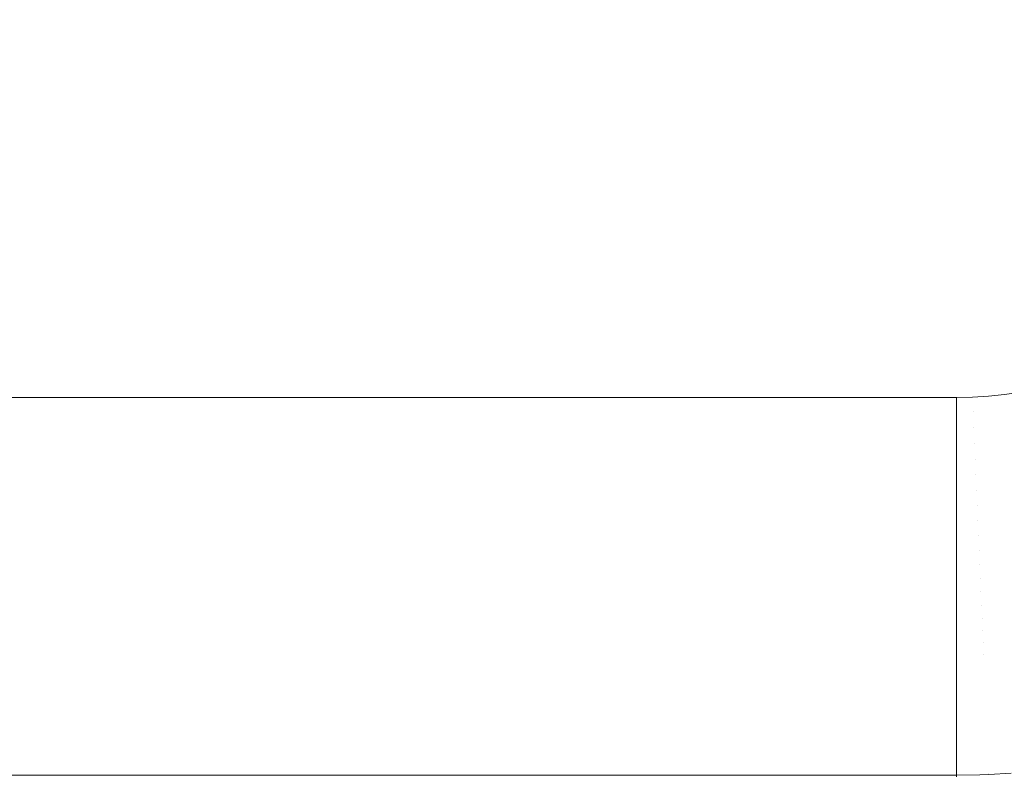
# Model space of a CAD drawing. Header units: centimetres. Extents: x -26 to 27.3, y -21.7 to -19.9.
# Tile 123 of 202: x 8.962 to 9.222, y -21.36 to -21.16. Entities that reach past the tile are written whole.
import ezdxf

# ---------------------------------------------------------------- set-up
doc = ezdxf.new("R2010")
doc.units = ezdxf.units.CM
doc.header["$LTSCALE"] = 2.54
doc.layers.add('Lucido design-1', color=7, linetype='Continuous')

# ---------------------------------------------------------------- blocks, each defined once
blk = doc.blocks.new('Gruppo-4-1')
at = {"color": 7, "linetype": 'Continuous', "lineweight": 9}
blk.add_3dface([(-25.89015, -19.95989, 330.58612), (-25.89015, -21.55989, 330.58612), (27.20985, -21.55989, 330.58612), (27.20985, -19.95989, 330.58612)], dxfattribs=at)
for points, invisible_edges in [([(-7.99015, -19.95989, 330.18612), (9.30985, -19.95989, 330.18612), (9.20985, -21.25989, 330.18612), (-7.89015, -21.25989, 330.18612)], 10), ([(9.20985, -21.25989, 330.18612), (9.30985, -19.95989, 330.18612), (9.30985, -21.15989, 330.18612)], 9), ([(9.20985, -21.25989, 330.18612), (9.30985, -21.15989, 330.18612), (9.30976, -21.16413, 330.18612), (9.30949, -21.16837, 330.18612)], 9), ([(9.20985, -21.25989, 330.18612), (9.30949, -21.16837, 330.18612), (9.30904, -21.17259, 330.18612), (9.30841, -21.17679, 330.18612)], 9), ([(9.30841, -21.17679, 330.18612), (9.30761, -21.18096, 330.18612), (9.20985, -21.25989, 330.18612)], 10), ([(9.20985, -21.25989, 330.18612), (9.30761, -21.18096, 330.18612), (9.30663, -21.18509, 330.18612), (9.30547, -21.18917, 330.18612)], 9), ([(9.30547, -21.18917, 330.18612), (9.30414, -21.1932, 330.18612), (9.30264, -21.19717, 330.18612), (9.20985, -21.25989, 330.18612)], 12), ([(9.20985, -21.25989, 330.18612), (9.30264, -21.19717, 330.18612), (9.30098, -21.20108, 330.18612), (9.29915, -21.20491, 330.18612)], 9), ([(9.29915, -21.20491, 330.18612), (9.29715, -21.20866, 330.18612), (9.20985, -21.25989, 330.18612)], 10), ([(9.20985, -21.25989, 330.18612), (9.29715, -21.20866, 330.18612), (9.29501, -21.21232, 330.18612)], 9), ([(9.29501, -21.21232, 330.18612), (9.2927, -21.21589, 330.18612), (9.29025, -21.21935, 330.18612), (9.20985, -21.25989, 330.18612)], 12), ([(9.20985, -21.25989, 330.18612), (9.29025, -21.21935, 330.18612), (9.28766, -21.22271, 330.18612)], 9), ([(9.20985, -21.25989, 330.18612), (9.28766, -21.22271, 330.18612), (9.28492, -21.22596, 330.18612), (9.28205, -21.22908, 330.18612)], 9), ([(9.28205, -21.22908, 330.18612), (9.27905, -21.23208, 330.18612), (9.20985, -21.25989, 330.18612)], 10), ([(9.20985, -21.25989, 330.18612), (9.27905, -21.23208, 330.18612), (9.27592, -21.23496, 330.18612)], 9), ([(9.27592, -21.23496, 330.18612), (9.27268, -21.23769, 330.18612), (9.26932, -21.24029, 330.18612), (9.20985, -21.25989, 330.18612)], 12), ([(9.26932, -21.24029, 330.18612), (9.26585, -21.24274, 330.18612), (9.26228, -21.24504, 330.18612), (9.20985, -21.25989, 330.18612)], 12), ([(9.20985, -21.25989, 330.18612), (9.26228, -21.24504, 330.18612), (9.25862, -21.24719, 330.18612), (9.25487, -21.24918, 330.18612)], 9), ([(9.20985, -21.25989, 330.18612), (9.25487, -21.24918, 330.18612), (9.25104, -21.25101, 330.18612), (9.24714, -21.25268, 330.18612)], 9), ([(9.24714, -21.25268, 330.18612), (9.24317, -21.25418, 330.18612), (9.20985, -21.25989, 330.18612)], 10), ([(9.20985, -21.25989, 330.18612), (9.24317, -21.25418, 330.18612), (9.23914, -21.2555, 330.18612), (9.23505, -21.25666, 330.18612)], 9), ([(9.21833, -21.25953, 330.18612), (9.2141, -21.2598, 330.18612), (9.20985, -21.25989, 330.18612), (9.23505, -21.25666, 330.18612)], 12), ([(9.21833, -21.25953, 330.18612), (9.23505, -21.25666, 330.18612), (9.23092, -21.25764, 330.18612)], 9), ([(9.23092, -21.25764, 330.18612), (9.22675, -21.25845, 330.18612), (9.22255, -21.25908, 330.18612), (9.21833, -21.25953, 330.18612)], 8), ([(-7.89015, -21.26381, 330.18604), (-7.89015, -21.25989, 330.18612), (9.20985, -21.25989, 330.18612), (9.20985, -21.26381, 330.18604)], 8), ([(9.21426, -21.26372, 330.18604), (9.20985, -21.26381, 330.18604), (9.20985, -21.25989, 330.18612), (9.2141, -21.2598, 330.18612)], 9), ([(9.21867, -21.26344, 330.18604), (9.21426, -21.26372, 330.18604), (9.2141, -21.2598, 330.18612), (9.21833, -21.25953, 330.18612)], 11), ([(9.22305, -21.26297, 330.18604), (9.21867, -21.26344, 330.18604), (9.21833, -21.25953, 330.18612), (9.22255, -21.25908, 330.18612)], 11), ([(9.22359, -21.26714, 330.18579), (9.21902, -21.26762, 330.18579), (9.21867, -21.26344, 330.18604), (9.22305, -21.26297, 330.18604)], 15), ([(9.20985, -21.26381, 330.18604), (9.20985, -21.26413, 330.18603), (-7.89015, -21.26413, 330.18603), (-7.89015, -21.26381, 330.18604)], 10), ([(-7.89015, -21.26801, 330.18579), (-7.89015, -21.26413, 330.18603), (9.20985, -21.26413, 330.18603), (9.20985, -21.26801, 330.18579)], 10), ([(9.21426, -21.26372, 330.18604), (9.21444, -21.26792, 330.18579), (9.20985, -21.26801, 330.18579), (9.20985, -21.26413, 330.18603)], 11), ([(9.20985, -21.26413, 330.18603), (9.20985, -21.26381, 330.18604), (9.21426, -21.26372, 330.18604)], 10), ([(9.21902, -21.26762, 330.18579), (9.21444, -21.26792, 330.18579), (9.21426, -21.26372, 330.18604), (9.21867, -21.26344, 330.18604)], 15), ([(9.20985, -21.26801, 330.18579), (9.20985, -21.26837, 330.18575), (-7.89015, -21.26837, 330.18575), (-7.89015, -21.26801, 330.18579)], 10), ([(9.21444, -21.26792, 330.18579), (9.21462, -21.2721, 330.18536), (9.20985, -21.2722, 330.18536), (9.20985, -21.26837, 330.18575)], 11), ([(9.20985, -21.26837, 330.18575), (9.20985, -21.26801, 330.18579), (9.21444, -21.26792, 330.18579)], 10), ([(9.21938, -21.2718, 330.18536), (9.21462, -21.2721, 330.18536), (9.21444, -21.26792, 330.18579), (9.21902, -21.26762, 330.18579)], 15), ([(9.22412, -21.27129, 330.18536), (9.21938, -21.2718, 330.18536), (9.21902, -21.26762, 330.18579), (9.22359, -21.26714, 330.18579)], 15), ([(-7.89015, -21.2722, 330.18536), (-7.89015, -21.26837, 330.18575), (9.20985, -21.26837, 330.18575), (9.20985, -21.2722, 330.18536)], 10), ([(9.20985, -21.2722, 330.18536), (9.20985, -21.27259, 330.1853), (-7.89015, -21.27259, 330.1853), (-7.89015, -21.2722, 330.18536)], 10), ([(-7.89015, -21.27636, 330.18476), (-7.89015, -21.27259, 330.1853), (9.20985, -21.27259, 330.1853), (9.20985, -21.27636, 330.18476)], 10), ([(9.21462, -21.2721, 330.18536), (9.2148, -21.27626, 330.18476), (9.20985, -21.27636, 330.18476), (9.20985, -21.27259, 330.1853)], 11), ([(9.20985, -21.27259, 330.1853), (9.20985, -21.2722, 330.18536), (9.21462, -21.2721, 330.18536)], 10), ([(9.21973, -21.27594, 330.18476), (9.2148, -21.27626, 330.18476), (9.21462, -21.2721, 330.18536), (9.21938, -21.2718, 330.18536)], 15), ([(9.22465, -21.27542, 330.18476), (9.21973, -21.27594, 330.18476), (9.21938, -21.2718, 330.18536), (9.22412, -21.27129, 330.18536)], 15), ([(9.22008, -21.28006, 330.18398), (9.21497, -21.28038, 330.18398), (9.2148, -21.27626, 330.18476), (9.21973, -21.27594, 330.18476)], 15), ([(9.22517, -21.27951, 330.18398), (9.22008, -21.28006, 330.18398), (9.21973, -21.27594, 330.18476), (9.22465, -21.27542, 330.18476)], 15), ([(9.20985, -21.27636, 330.18476), (9.20985, -21.27679, 330.18468), (-7.89015, -21.27679, 330.18468), (-7.89015, -21.27636, 330.18476)], 10), ([(-7.89015, -21.28049, 330.18398), (-7.89015, -21.27679, 330.18468), (9.20985, -21.27679, 330.18468), (9.20985, -21.28049, 330.18398)], 10), ([(9.2148, -21.27626, 330.18476), (9.21497, -21.28038, 330.18398), (9.20985, -21.28049, 330.18398), (9.20985, -21.27679, 330.18468)], 11), ([(9.20985, -21.27679, 330.18468), (9.20985, -21.27636, 330.18476), (9.2148, -21.27626, 330.18476)], 10), ([(9.20985, -21.28049, 330.18398), (9.20985, -21.28095, 330.18387), (-7.89015, -21.28095, 330.18387), (-7.89015, -21.28049, 330.18398)], 10), ([(-7.89015, -21.28458, 330.18303), (-7.89015, -21.28095, 330.18387), (9.20985, -21.28095, 330.18387), (9.20985, -21.28458, 330.18303)], 10), ([(9.21497, -21.28038, 330.18398), (9.21515, -21.28447, 330.18303), (9.20985, -21.28458, 330.18303), (9.20985, -21.28095, 330.18387)], 11), ([(9.20985, -21.28095, 330.18387), (9.20985, -21.28049, 330.18398), (9.21497, -21.28038, 330.18398)], 10), ([(9.22043, -21.28413, 330.18303), (9.21515, -21.28447, 330.18303), (9.21497, -21.28038, 330.18398), (9.22008, -21.28006, 330.18398)], 15), ([(9.22569, -21.28357, 330.18303), (9.22043, -21.28413, 330.18303), (9.22008, -21.28006, 330.18398), (9.22517, -21.27951, 330.18398)], 15), ([(9.2262, -21.28758, 330.18191), (9.22077, -21.28815, 330.18191), (9.22043, -21.28413, 330.18303), (9.22569, -21.28357, 330.18303)], 15), ([(9.20985, -21.28458, 330.18303), (9.20985, -21.28508, 330.18289), (-7.89015, -21.28508, 330.18289), (-7.89015, -21.28458, 330.18303)], 10), ([(-7.89015, -21.28862, 330.18191), (-7.89015, -21.28508, 330.18289), (9.20985, -21.28508, 330.18289), (9.20985, -21.28862, 330.18191)], 10), ([(9.21515, -21.28447, 330.18303), (9.21532, -21.2885, 330.18191), (9.20985, -21.28862, 330.18191), (9.20985, -21.28508, 330.18289)], 11), ([(9.20985, -21.28508, 330.18289), (9.20985, -21.28458, 330.18303), (9.21515, -21.28447, 330.18303)], 10), ([(9.22077, -21.28815, 330.18191), (9.21532, -21.2885, 330.18191), (9.21515, -21.28447, 330.18303), (9.22043, -21.28413, 330.18303)], 15), ([(9.20985, -21.28862, 330.18191), (9.20985, -21.28917, 330.18173), (-7.89015, -21.28917, 330.18173), (-7.89015, -21.28862, 330.18191)], 10), ([(9.21532, -21.2885, 330.18191), (9.21549, -21.29249, 330.18062), (9.20985, -21.2926, 330.18062), (9.20985, -21.28917, 330.18173)], 11), ([(9.20985, -21.28917, 330.18173), (9.20985, -21.28862, 330.18191), (9.21532, -21.2885, 330.18191)], 10), ([(9.22111, -21.29213, 330.18062), (9.21549, -21.29249, 330.18062), (9.21532, -21.2885, 330.18191), (9.22077, -21.28815, 330.18191)], 15), ([(9.22671, -21.29153, 330.18062), (9.22111, -21.29213, 330.18062), (9.22077, -21.28815, 330.18191), (9.2262, -21.28758, 330.18191)], 15), ([(-7.89015, -21.2926, 330.18062), (-7.89015, -21.28917, 330.18173), (9.20985, -21.28917, 330.18173), (9.20985, -21.2926, 330.18062)], 10), ([(9.22721, -21.29542, 330.17917), (9.22144, -21.29604, 330.17917), (9.22111, -21.29213, 330.18062), (9.22671, -21.29153, 330.18062)], 15), ([(9.20985, -21.2926, 330.18062), (9.20985, -21.2932, 330.1804), (-7.89015, -21.2932, 330.1804), (-7.89015, -21.2926, 330.18062)], 10), ([(-7.89015, -21.29653, 330.17917), (-7.89015, -21.2932, 330.1804), (9.20985, -21.2932, 330.1804), (9.20985, -21.29653, 330.17917)], 10), ([(9.21549, -21.29249, 330.18062), (9.21565, -21.29641, 330.17917), (9.20985, -21.29653, 330.17917), (9.20985, -21.2932, 330.1804)], 11), ([(9.20985, -21.2932, 330.1804), (9.20985, -21.2926, 330.18062), (9.21549, -21.29249, 330.18062)], 10), ([(9.22144, -21.29604, 330.17917), (9.21565, -21.29641, 330.17917), (9.21549, -21.29249, 330.18062), (9.22111, -21.29213, 330.18062)], 15), ([(9.20985, -21.29653, 330.17917), (9.20985, -21.29717, 330.1789), (-7.89015, -21.29717, 330.1789), (-7.89015, -21.29653, 330.17917)], 10), ([(9.21565, -21.29641, 330.17917), (9.21582, -21.30026, 330.17755), (9.20985, -21.30039, 330.17755), (9.20985, -21.29717, 330.1789)], 11), ([(9.20985, -21.29717, 330.1789), (9.20985, -21.29653, 330.17917), (9.21565, -21.29641, 330.17917)], 10), ([(9.22177, -21.29988, 330.17755), (9.21582, -21.30026, 330.17755), (9.21565, -21.29641, 330.17917), (9.22144, -21.29604, 330.17917)], 15), ([(9.2277, -21.29925, 330.17755), (9.22177, -21.29988, 330.17755), (9.22144, -21.29604, 330.17917), (9.22721, -21.29542, 330.17917)], 15), ([(-7.89015, -21.30039, 330.17755), (-7.89015, -21.29717, 330.1789), (9.20985, -21.29717, 330.1789), (9.20985, -21.30039, 330.17755)], 10), ([(9.22818, -21.303, 330.17578), (9.22209, -21.30365, 330.17578), (9.22177, -21.29988, 330.17755), (9.2277, -21.29925, 330.17755)], 15), ([(9.20985, -21.30039, 330.17755), (9.20985, -21.30107, 330.17723), (-7.89015, -21.30107, 330.17723), (-7.89015, -21.30039, 330.17755)], 10), ([(-7.89015, -21.30417, 330.17578), (-7.89015, -21.30107, 330.17723), (9.20985, -21.30107, 330.17723), (9.20985, -21.30417, 330.17578)], 10), ([(9.21582, -21.30026, 330.17755), (9.21598, -21.30404, 330.17578), (9.20985, -21.30417, 330.17578), (9.20985, -21.30107, 330.17723)], 11), ([(9.20985, -21.30107, 330.17723), (9.20985, -21.30039, 330.17755), (9.21582, -21.30026, 330.17755)], 10), ([(9.22209, -21.30365, 330.17578), (9.21598, -21.30404, 330.17578), (9.21582, -21.30026, 330.17755), (9.22177, -21.29988, 330.17755)], 15), ([(9.20985, -21.30417, 330.17578), (9.20985, -21.3049, 330.1754), (-7.89015, -21.3049, 330.1754), (-7.89015, -21.30417, 330.17578)], 10), ([(9.21598, -21.30404, 330.17578), (9.21613, -21.30774, 330.17386), (9.20985, -21.30787, 330.17386), (9.20985, -21.3049, 330.1754)], 11), ([(9.20985, -21.3049, 330.1754), (9.20985, -21.30417, 330.17578), (9.21598, -21.30404, 330.17578)], 10), ([(9.2224, -21.30734, 330.17386), (9.21613, -21.30774, 330.17386), (9.21598, -21.30404, 330.17578), (9.22209, -21.30365, 330.17578)], 15), ([(9.22865, -21.30667, 330.17386), (9.2224, -21.30734, 330.17386), (9.22209, -21.30365, 330.17578), (9.22818, -21.303, 330.17578)], 15), ([(-7.89015, -21.30787, 330.17386), (-7.89015, -21.3049, 330.1754), (9.20985, -21.3049, 330.1754), (9.20985, -21.30787, 330.17386)], 10), ([(9.22911, -21.31026, 330.17178), (9.22271, -21.31094, 330.17178), (9.2224, -21.30734, 330.17386), (9.22865, -21.30667, 330.17386)], 15), ([(9.20985, -21.30787, 330.17386), (9.20985, -21.30865, 330.17341), (-7.89015, -21.30865, 330.17341), (-7.89015, -21.30787, 330.17386)], 10), ([(-7.89015, -21.31149, 330.17178), (-7.89015, -21.30865, 330.17341), (9.20985, -21.30865, 330.17341), (9.20985, -21.31149, 330.17178)], 10), ([(9.21613, -21.30774, 330.17386), (9.21629, -21.31135, 330.17178), (9.20985, -21.31149, 330.17178), (9.20985, -21.30865, 330.17341)], 11), ([(9.20985, -21.30865, 330.17341), (9.20985, -21.30787, 330.17386), (9.21613, -21.30774, 330.17386)], 10), ([(9.22271, -21.31094, 330.17178), (9.21629, -21.31135, 330.17178), (9.21613, -21.30774, 330.17386), (9.2224, -21.30734, 330.17386)], 15), ([(9.20985, -21.31149, 330.17178), (9.20985, -21.31231, 330.17126), (-7.89015, -21.31231, 330.17126), (-7.89015, -21.31149, 330.17178)], 10), ([(-7.89015, -21.31501, 330.16956), (-7.89015, -21.31231, 330.17126), (9.20985, -21.31231, 330.17126), (9.20985, -21.31501, 330.16956)], 10), ([(9.21629, -21.31135, 330.17178), (9.21644, -21.31487, 330.16956), (9.20985, -21.31501, 330.16956), (9.20985, -21.31231, 330.17126)], 11), ([(9.20985, -21.31231, 330.17126), (9.20985, -21.31149, 330.17178), (9.21629, -21.31135, 330.17178)], 10), ([(9.22301, -21.31445, 330.16956), (9.21644, -21.31487, 330.16956), (9.21629, -21.31135, 330.17178), (9.22271, -21.31094, 330.17178)], 15), ([(9.20985, -21.31501, 330.16956), (9.20985, -21.31588, 330.16896), (-7.89015, -21.31588, 330.16896), (-7.89015, -21.31501, 330.16956)], 10), ([(9.21644, -21.31487, 330.16956), (9.21658, -21.31829, 330.16719), (9.20985, -21.31844, 330.16719), (9.20985, -21.31588, 330.16896)], 11), ([(9.20985, -21.31588, 330.16896), (9.20985, -21.31501, 330.16956), (9.21644, -21.31487, 330.16956)], 10), ([(9.2233, -21.31786, 330.16719), (9.21658, -21.31829, 330.16719), (9.21644, -21.31487, 330.16956), (9.22301, -21.31445, 330.16956)], 15), ([(-7.89015, -21.31844, 330.16719), (-7.89015, -21.31588, 330.16896), (9.20985, -21.31588, 330.16896), (9.20985, -21.31844, 330.16719)], 10), ([(9.20985, -21.31844, 330.16719), (9.20985, -21.31934, 330.16651), (-7.89015, -21.31934, 330.16651), (-7.89015, -21.31844, 330.16719)], 10), ([(-7.89015, -21.32176, 330.16469), (-7.89015, -21.31934, 330.16651), (9.20985, -21.31934, 330.16651), (9.20985, -21.32176, 330.16469)], 10), ([(9.21658, -21.31829, 330.16719), (9.21672, -21.32161, 330.16469), (9.20985, -21.32176, 330.16469), (9.20985, -21.31934, 330.16651)], 11), ([(9.20985, -21.31934, 330.16651), (9.20985, -21.31844, 330.16719), (9.21658, -21.31829, 330.16719)], 10), ([(9.22358, -21.32117, 330.16469), (9.21672, -21.32161, 330.16469), (9.21658, -21.31829, 330.16719), (9.2233, -21.31786, 330.16719)], 15), ([(9.20985, -21.32176, 330.16469), (9.20985, -21.3227, 330.16391), (-7.89015, -21.3227, 330.16391), (-7.89015, -21.32176, 330.16469)], 10), ([(-7.89015, -21.32497, 330.16205), (-7.89015, -21.3227, 330.16391), (9.20985, -21.3227, 330.16391), (9.20985, -21.32497, 330.16205)], 10), ([(9.21672, -21.32161, 330.16469), (9.21686, -21.32482, 330.16205), (9.20985, -21.32497, 330.16205), (9.20985, -21.3227, 330.16391)], 11), ([(9.20985, -21.3227, 330.16391), (9.20985, -21.32176, 330.16469), (9.21672, -21.32161, 330.16469)], 10), ([(9.22385, -21.32437, 330.16205), (9.21686, -21.32482, 330.16205), (9.21672, -21.32161, 330.16469), (9.22358, -21.32117, 330.16469)], 15), ([(9.20985, -21.32497, 330.16205), (9.20985, -21.32594, 330.16117), (-7.89015, -21.32594, 330.16117), (-7.89015, -21.32497, 330.16205)], 10), ([(9.21686, -21.32482, 330.16205), (9.21699, -21.32791, 330.15928), (9.20985, -21.32806, 330.15928), (9.20985, -21.32594, 330.16117)], 11), ([(9.20985, -21.32594, 330.16117), (9.20985, -21.32497, 330.16205), (9.21686, -21.32482, 330.16205)], 10), ([(9.22412, -21.32746, 330.15928), (9.21699, -21.32791, 330.15928), (9.21686, -21.32482, 330.16205), (9.22385, -21.32437, 330.16205)], 15), ([(-7.89015, -21.32806, 330.15928), (-7.89015, -21.32594, 330.16117), (9.20985, -21.32594, 330.16117), (9.20985, -21.32806, 330.15928)], 10), ([(9.20985, -21.32806, 330.15928), (9.20985, -21.32907, 330.15831), (-7.89015, -21.32907, 330.15831), (-7.89015, -21.32806, 330.15928)], 10), ([(9.21699, -21.32791, 330.15928), (9.2171, -21.33044, 330.15683), (9.20985, -21.3306, 330.15683), (9.20985, -21.32907, 330.15831)], 11), ([(9.20985, -21.32907, 330.15831), (9.20985, -21.32806, 330.15928), (9.21699, -21.32791, 330.15928)], 10), ([(9.22433, -21.32998, 330.15683), (9.2171, -21.33044, 330.15683), (9.21699, -21.32791, 330.15928), (9.22412, -21.32746, 330.15928)], 15), ([(-7.89015, -21.3306, 330.15683), (-7.89015, -21.32907, 330.15831), (9.20985, -21.32907, 330.15831), (9.20985, -21.3306, 330.15683)], 10), ([(9.20985, -21.3306, 330.15683), (9.20985, -21.33207, 330.1553), (-7.89015, -21.33207, 330.1553), (-7.89015, -21.3306, 330.15683)], 10), ([(9.20985, -21.33207, 330.1553), (9.20985, -21.3306, 330.15683), (9.2171, -21.33044, 330.15683), (9.21722, -21.33331, 330.15384)], 14), ([(9.22457, -21.33284, 330.15384), (9.21722, -21.33331, 330.15384), (9.2171, -21.33044, 330.15683), (9.22433, -21.32998, 330.15683)], 15), ([(-7.89015, -21.33347, 330.15384), (-7.89015, -21.33207, 330.1553), (9.20985, -21.33207, 330.1553), (9.20985, -21.33347, 330.15384)], 10), ([(9.21722, -21.33331, 330.15384), (9.20985, -21.33347, 330.15384), (9.20985, -21.33207, 330.1553)], 9), ([(9.20985, -21.33494, 330.15217), (9.20985, -21.33347, 330.15384), (9.21722, -21.33331, 330.15384), (9.21734, -21.33605, 330.15074)], 14), ([(9.22481, -21.33557, 330.15074), (9.21734, -21.33605, 330.15074), (9.21722, -21.33331, 330.15384), (9.22457, -21.33284, 330.15384)], 15), ([(9.20985, -21.33347, 330.15384), (9.20985, -21.33494, 330.15217), (-7.89015, -21.33494, 330.15217), (-7.89015, -21.33347, 330.15384)], 10), ([(-7.89015, -21.33621, 330.15074), (-7.89015, -21.33494, 330.15217), (9.20985, -21.33494, 330.15217), (9.20985, -21.33621, 330.15074)], 10), ([(9.21734, -21.33605, 330.15074), (9.20985, -21.33621, 330.15074), (9.20985, -21.33494, 330.15217)], 9), ([(9.22503, -21.33817, 330.14752), (9.21745, -21.33865, 330.14752), (9.21734, -21.33605, 330.15074), (9.22481, -21.33557, 330.15074)], 15), ([(9.20985, -21.33621, 330.15074), (9.20985, -21.33768, 330.14893), (-7.89015, -21.33768, 330.14893), (-7.89015, -21.33621, 330.15074)], 10), ([(-7.89015, -21.33882, 330.14752), (-7.89015, -21.33768, 330.14893), (9.20985, -21.33768, 330.14893), (9.20985, -21.33882, 330.14752)], 10), ([(9.20985, -21.33768, 330.14893), (9.20985, -21.33621, 330.15074), (9.21734, -21.33605, 330.15074), (9.21745, -21.33865, 330.14752)], 14), ([(9.21745, -21.33865, 330.14752), (9.20985, -21.33882, 330.14752), (9.20985, -21.33768, 330.14893)], 9), ([(9.22524, -21.34063, 330.14421), (9.21755, -21.34112, 330.14421), (9.21745, -21.33865, 330.14752), (9.22503, -21.33817, 330.14752)], 15), ([(9.20985, -21.33882, 330.14752), (9.20985, -21.34027, 330.14557), (-7.89015, -21.34027, 330.14557), (-7.89015, -21.33882, 330.14752)], 10), ([(-7.89015, -21.34129, 330.14421), (-7.89015, -21.34027, 330.14557), (9.20985, -21.34027, 330.14557), (9.20985, -21.34129, 330.14421)], 10), ([(9.20985, -21.34027, 330.14557), (9.20985, -21.33882, 330.14752), (9.21745, -21.33865, 330.14752), (9.21755, -21.34112, 330.14421)], 14), ([(9.21755, -21.34112, 330.14421), (9.20985, -21.34129, 330.14421), (9.20985, -21.34027, 330.14557)], 9), ([(9.20985, -21.34272, 330.14211), (9.20985, -21.34129, 330.14421), (9.21755, -21.34112, 330.14421), (9.21765, -21.34345, 330.1408)], 14), ([(9.22543, -21.34295, 330.1408), (9.21765, -21.34345, 330.1408), (9.21755, -21.34112, 330.14421), (9.22524, -21.34063, 330.14421)], 15), ([(9.20985, -21.34129, 330.14421), (9.20985, -21.34272, 330.14211), (-7.89015, -21.34272, 330.14211), (-7.89015, -21.34129, 330.14421)], 10), ([(-7.89015, -21.34362, 330.1408), (-7.89015, -21.34272, 330.14211), (9.20985, -21.34272, 330.14211), (9.20985, -21.34362, 330.1408)], 10), ([(9.20985, -21.34362, 330.1408), (9.20985, -21.34502, 330.13854), (-7.89015, -21.34502, 330.13854), (-7.89015, -21.34362, 330.1408)], 10), ([(9.21765, -21.34345, 330.1408), (9.20985, -21.34362, 330.1408), (9.20985, -21.34272, 330.14211)], 9), ([(9.20985, -21.34502, 330.13854), (9.20985, -21.34362, 330.1408), (9.21765, -21.34345, 330.1408), (9.21774, -21.34563, 330.1373)], 14), ([(9.22562, -21.34513, 330.1373), (9.21774, -21.34563, 330.1373), (9.21765, -21.34345, 330.1408), (9.22543, -21.34295, 330.1408)], 15), ([(-7.89015, -21.3458, 330.1373), (-7.89015, -21.34502, 330.13854), (9.20985, -21.34502, 330.13854), (9.20985, -21.3458, 330.1373)], 10), ([(9.20985, -21.3458, 330.1373), (9.20985, -21.34717, 330.13488), (-7.89015, -21.34717, 330.13488), (-7.89015, -21.3458, 330.1373)], 10), ([(9.21774, -21.34563, 330.1373), (9.20985, -21.3458, 330.1373), (9.20985, -21.34502, 330.13854)], 9), ([(9.20985, -21.34717, 330.13488), (9.20985, -21.3458, 330.1373), (9.21774, -21.34563, 330.1373), (9.21783, -21.34767, 330.13371)], 14), ([(9.22579, -21.34716, 330.13371), (9.21783, -21.34767, 330.13371), (9.21774, -21.34563, 330.1373), (9.22562, -21.34513, 330.1373)], 15), ([(-7.89015, -21.34784, 330.13371), (-7.89015, -21.34717, 330.13488), (9.20985, -21.34717, 330.13488), (9.20985, -21.34784, 330.13371)], 10), ([(9.20985, -21.34784, 330.13371), (9.20985, -21.34916, 330.13113), (-7.89015, -21.34916, 330.13113), (-7.89015, -21.34784, 330.13371)], 10), ([(9.21783, -21.34767, 330.13371), (9.20985, -21.34784, 330.13371), (9.20985, -21.34717, 330.13488)], 9), ([(9.20985, -21.34916, 330.13113), (9.20985, -21.34784, 330.13371), (9.21783, -21.34767, 330.13371), (9.21791, -21.34955, 330.13005)], 14), ([(9.22595, -21.34904, 330.13005), (9.21791, -21.34955, 330.13005), (9.21783, -21.34767, 330.13371), (9.22579, -21.34716, 330.13371)], 15), ([(9.2261, -21.35076, 330.12631), (9.21798, -21.35128, 330.12631), (9.21791, -21.34955, 330.13005), (9.22595, -21.34904, 330.13005)], 15), ([(-7.89015, -21.34972, 330.13005), (-7.89015, -21.34916, 330.13113), (9.20985, -21.34916, 330.13113), (9.20985, -21.34972, 330.13005)], 10), ([(9.20985, -21.34972, 330.13005), (9.20985, -21.351, 330.1273), (-7.89015, -21.351, 330.1273), (-7.89015, -21.34972, 330.13005)], 10), ([(-7.89015, -21.35145, 330.12631), (-7.89015, -21.351, 330.1273), (9.20985, -21.351, 330.1273), (9.20985, -21.35145, 330.12631)], 10), ([(9.20985, -21.35145, 330.12631), (9.20985, -21.35266, 330.1234), (-7.89015, -21.35266, 330.1234), (-7.89015, -21.35145, 330.12631)], 10), ([(9.21791, -21.34955, 330.13005), (9.20985, -21.34972, 330.13005), (9.20985, -21.34916, 330.13113)], 9), ([(9.20985, -21.351, 330.1273), (9.20985, -21.34972, 330.13005), (9.21791, -21.34955, 330.13005), (9.21798, -21.35128, 330.12631)], 14), ([(9.21798, -21.35128, 330.12631), (9.20985, -21.35145, 330.12631), (9.20985, -21.351, 330.1273)], 9), ([(9.20985, -21.35266, 330.1234), (9.20985, -21.35145, 330.12631), (9.21798, -21.35128, 330.12631), (9.21805, -21.35286, 330.12252)], 14), ([(9.22623, -21.35233, 330.12252), (9.21805, -21.35286, 330.12252), (9.21798, -21.35128, 330.12631), (9.2261, -21.35076, 330.12631)], 15), ([(-7.89015, -21.35303, 330.12252), (-7.89015, -21.35266, 330.1234), (9.20985, -21.35266, 330.1234), (9.20985, -21.35303, 330.12252)], 10), ([(9.20985, -21.35303, 330.12252), (9.20985, -21.35416, 330.11943), (-7.89015, -21.35416, 330.11943), (-7.89015, -21.35303, 330.12252)], 10), ([(-7.89015, -21.35445, 330.11866), (-7.89015, -21.35416, 330.11943), (9.20985, -21.35416, 330.11943), (9.20985, -21.35445, 330.11866)], 10), ([(9.21805, -21.35286, 330.12252), (9.20985, -21.35303, 330.12252), (9.20985, -21.35266, 330.1234)], 9), ([(9.20985, -21.35416, 330.11943), (9.20985, -21.35303, 330.12252), (9.21805, -21.35286, 330.12252), (9.21811, -21.35427, 330.11866)], 14), ([(9.21811, -21.35427, 330.11866), (9.20985, -21.35445, 330.11866), (9.20985, -21.35416, 330.11943)], 9), ([(9.22635, -21.35375, 330.11866), (9.21811, -21.35427, 330.11866), (9.21805, -21.35286, 330.12252), (9.22623, -21.35233, 330.12252)], 15), ([(9.22646, -21.355, 330.11475), (9.21816, -21.35553, 330.11475), (9.21811, -21.35427, 330.11866), (9.22635, -21.35375, 330.11866)], 15), ([(9.20985, -21.35445, 330.11866), (9.20985, -21.35549, 330.1154), (-7.89015, -21.35549, 330.1154), (-7.89015, -21.35445, 330.11866)], 10), ([(-7.89015, -21.3557, 330.11475), (-7.89015, -21.35549, 330.1154), (9.20985, -21.35549, 330.1154), (9.20985, -21.3557, 330.11475)], 10), ([(9.20985, -21.3557, 330.11475), (9.20985, -21.35665, 330.11132), (-7.89015, -21.35665, 330.11132), (-7.89015, -21.3557, 330.11475)], 10), ([(-7.89015, -21.3568, 330.1108), (-7.89015, -21.35665, 330.11132), (9.20985, -21.35665, 330.11132), (9.20985, -21.3568, 330.1108)], 10), ([(9.20985, -21.3568, 330.1108), (9.20985, -21.35764, 330.10719), (-7.89015, -21.35764, 330.10719), (-7.89015, -21.3568, 330.1108)], 10), ([(9.20985, -21.35549, 330.1154), (9.20985, -21.35445, 330.11866), (9.21811, -21.35427, 330.11866), (9.21816, -21.35553, 330.11475)], 14), ([(9.21816, -21.35553, 330.11475), (9.20985, -21.3557, 330.11475), (9.20985, -21.35549, 330.1154)], 9), ([(9.20985, -21.35665, 330.11132), (9.20985, -21.3557, 330.11475), (9.21816, -21.35553, 330.11475), (9.21821, -21.35662, 330.1108)], 14), ([(9.21821, -21.35662, 330.1108), (9.20985, -21.3568, 330.1108), (9.20985, -21.35665, 330.11132)], 9), ([(9.20985, -21.35764, 330.10719), (9.20985, -21.3568, 330.1108), (9.21821, -21.35662, 330.1108), (9.21825, -21.35755, 330.1068)], 14), ([(9.22655, -21.35609, 330.1108), (9.21821, -21.35662, 330.1108), (9.21816, -21.35553, 330.11475), (9.22646, -21.355, 330.11475)], 15), ([(9.22663, -21.35701, 330.1068), (9.21825, -21.35755, 330.1068), (9.21821, -21.35662, 330.1108), (9.22655, -21.35609, 330.1108)], 15), ([(-7.89015, -21.35773, 330.1068), (-7.89015, -21.35764, 330.10719), (9.20985, -21.35764, 330.10719), (9.20985, -21.35773, 330.1068)], 10), ([(9.20985, -21.35773, 330.1068), (9.20985, -21.35844, 330.10302), (-7.89015, -21.35844, 330.10302), (-7.89015, -21.35773, 330.1068)], 10), ([(-7.89015, -21.35849, 330.10278), (-7.89015, -21.35844, 330.10302), (9.20985, -21.35844, 330.10302), (9.20985, -21.35849, 330.10278)], 10), ([(9.20985, -21.35849, 330.10278), (9.20985, -21.35908, 330.09882), (-7.89015, -21.35908, 330.09882), (-7.89015, -21.35849, 330.10278)], 10), ([(-7.89015, -21.35909, 330.09874), (-7.89015, -21.35908, 330.09882), (9.20985, -21.35908, 330.09882), (9.20985, -21.35909, 330.09874)], 10), ([(9.20985, -21.35909, 330.09874), (9.20985, -21.35952, 330.09467), (-7.89015, -21.35952, 330.09467), (-7.89015, -21.35909, 330.09874)], 10), ([(9.21825, -21.35755, 330.1068), (9.20985, -21.35773, 330.1068), (9.20985, -21.35764, 330.10719)], 9), ([(9.20985, -21.35844, 330.10302), (9.20985, -21.35773, 330.1068), (9.21825, -21.35755, 330.1068), (9.21828, -21.35831, 330.10278)], 14), ([(9.21828, -21.35831, 330.10278), (9.20985, -21.35849, 330.10278), (9.20985, -21.35844, 330.10302)], 9), ([(9.20985, -21.35908, 330.09882), (9.20985, -21.35849, 330.10278), (9.21828, -21.35831, 330.10278), (9.21831, -21.35891, 330.09874)], 14), ([(9.21831, -21.35891, 330.09874), (9.20985, -21.35909, 330.09874), (9.20985, -21.35908, 330.09882)], 9), ([(9.21833, -21.35934, 330.09467), (9.20985, -21.35952, 330.09467), (9.20985, -21.35909, 330.09874), (9.21831, -21.35891, 330.09874)], 13), ([(9.21833, -21.35934, 330.09467), (9.21834, -21.35961, 330.0906), (9.20985, -21.35979, 330.0906), (9.20985, -21.35953, 330.0946)], 11), ([(9.20985, -21.35953, 330.0946), (9.20985, -21.35952, 330.09467), (9.21833, -21.35934, 330.09467)], 10), ([(9.2267, -21.35777, 330.10278), (9.21828, -21.35831, 330.10278), (9.21825, -21.35755, 330.1068), (9.22663, -21.35701, 330.1068)], 15), ([(9.22675, -21.35837, 330.09874), (9.21831, -21.35891, 330.09874), (9.21828, -21.35831, 330.10278), (9.2267, -21.35777, 330.10278)], 15), ([(9.22678, -21.3588, 330.09467), (9.21833, -21.35934, 330.09467), (9.21831, -21.35891, 330.09874), (9.22675, -21.35837, 330.09874)], 15), ([(9.22681, -21.35907, 330.0906), (9.21834, -21.35961, 330.0906), (9.21833, -21.35934, 330.09467), (9.22678, -21.3588, 330.09467)], 15), ([(9.22681, -21.35917, 330.08667), (9.21834, -21.35971, 330.08667), (9.21834, -21.35961, 330.0906), (9.22681, -21.35907, 330.0906)], 15), ([(9.22429, -21.35933, 330.08612), (9.21834, -21.35971, 330.08612), (9.21834, -21.35971, 330.08667), (9.22681, -21.35917, 330.08667)], 14), ([(9.22682, -21.35919, 329.88415), (9.21834, -21.35973, 329.88415), (9.21834, -21.35971, 329.88612), (9.22429, -21.35933, 329.88612)], 11), ([(9.22683, -21.35934, 329.88016), (9.21835, -21.35989, 329.88016), (9.21834, -21.35973, 329.88415), (9.22682, -21.35919, 329.88415)], 15), ([(9.21834, -21.35971, 330.08612), (9.22429, -21.35933, 330.08612), (9.22429, -21.35933, 329.88612), (9.21834, -21.35971, 329.88612)], 10), ([(9.22686, -21.35966, 329.87618), (9.21836, -21.3602, 329.87618), (9.21835, -21.35989, 329.88016), (9.22683, -21.35934, 329.88016)], 15), ([(9.20985, -21.35952, 330.09467), (9.20985, -21.35953, 330.0946), (-7.89015, -21.35953, 330.0946), (-7.89015, -21.35952, 330.09467)], 10), ([(-7.89015, -21.35979, 330.0906), (-7.89015, -21.35953, 330.0946), (9.20985, -21.35953, 330.0946), (9.20985, -21.35979, 330.0906)], 10), ([(9.20985, -21.35979, 330.0906), (9.20985, -21.35979, 330.09037), (-7.89015, -21.35979, 330.09037), (-7.89015, -21.35979, 330.0906)], 10), ([(-7.89015, -21.35989, 330.08667), (-7.89015, -21.35979, 330.09037), (9.20985, -21.35979, 330.09037), (9.20985, -21.35989, 330.08667)], 10), ([(9.20985, -21.35989, 330.08667), (9.20985, -21.35989, 330.08612), (-7.89015, -21.35989, 330.08612), (-7.89015, -21.35989, 330.08667)], 8), ([(9.21834, -21.35961, 330.0906), (9.21834, -21.35971, 330.08667), (9.20985, -21.35989, 330.08667), (9.20985, -21.35979, 330.09037)], 11), ([(9.20985, -21.35979, 330.09037), (9.20985, -21.35979, 330.0906), (9.21834, -21.35961, 330.0906)], 10), ([(9.216, -21.35976, 330.08612), (9.20985, -21.35989, 330.08612), (9.20985, -21.35989, 330.08667), (9.21834, -21.35971, 330.08667)], 12), ([(9.21834, -21.35973, 329.88415), (9.20985, -21.35991, 329.88415), (9.20985, -21.35989, 329.88612), (9.216, -21.35976, 329.88612)], 9), ([(9.20985, -21.36, 329.88176), (9.20985, -21.35991, 329.88415), (9.21834, -21.35973, 329.88415), (9.21835, -21.35989, 329.88016)], 14), ([(9.20985, -21.35989, 329.88612), (9.20985, -21.35989, 330.08612), (9.216, -21.35976, 330.08612), (9.216, -21.35976, 329.88612)], 4), ([(9.21835, -21.35989, 329.88016), (9.20985, -21.36007, 329.88016), (9.20985, -21.36, 329.88176)], 9), ([(9.20985, -21.36029, 329.87741), (9.20985, -21.36007, 329.88016), (9.21835, -21.35989, 329.88016), (9.21836, -21.3602, 329.87618)], 14), ([(9.216, -21.35976, 329.88612), (9.21834, -21.35971, 329.88612), (9.21834, -21.35973, 329.88415)], 10), ([(9.21834, -21.35971, 329.88612), (9.216, -21.35976, 329.88612), (9.216, -21.35976, 330.08612), (9.21834, -21.35971, 330.08612)], 10), ([(9.21834, -21.35971, 330.08667), (9.21834, -21.35971, 330.08612), (9.216, -21.35976, 330.08612)], 9), ([(9.2269, -21.36014, 329.8722), (9.21838, -21.36068, 329.8722), (9.21836, -21.3602, 329.87618), (9.22686, -21.35966, 329.87618)], 15)]:
    blk.add_3dface(points, dxfattribs=dict(at, invisible_edges=invisible_edges))

msp = doc.modelspace()

# ---------------------------------------------------------------- block references
at = {"layer": 'Lucido design-1', "color": 7}
msp.add_blockref('Gruppo-4-1', (0, 0), dxfattribs=at)

doc.saveas('drawing.dxf')
